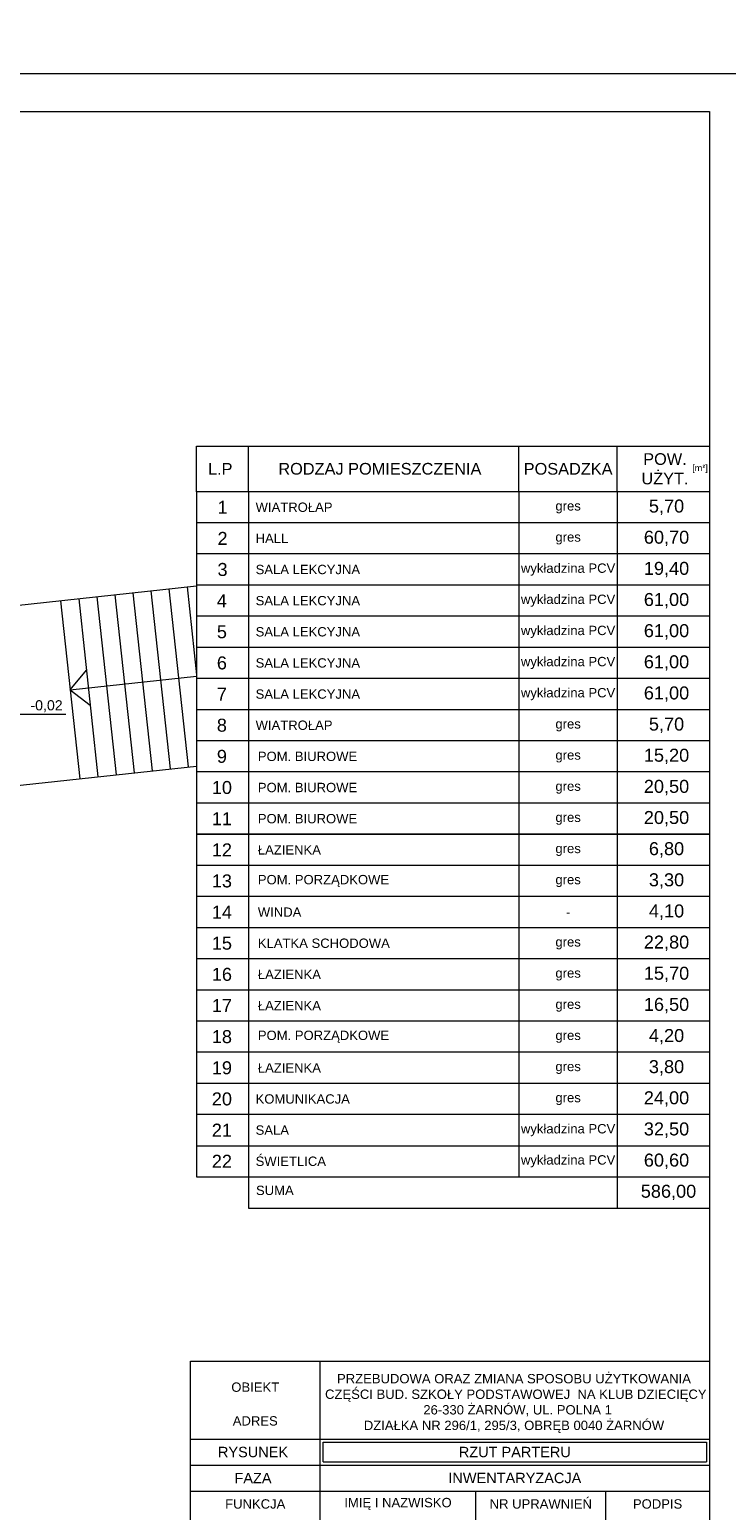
# Model space of a CAD drawing. Header units: millimetres. Extents: x 72202 to 304796, y 21658 to 519946.
# Tile 19 of 93: x 199174 to 200516, y 200622 to 203474. Entities that reach past the tile are written whole.
import ezdxf

# ---------------------------------------------------------------- set-up
doc = ezdxf.new("R2010")
doc.units = ezdxf.units.MM
doc.layers.get('Defpoints').update_dxf_attribs({"color": 3})
doc.layers.add('LINIA CIENKA', color=7, linetype='Continuous', lineweight=13)
doc.layers.add('OPISY', color=251, linetype='Continuous', lineweight=9)
doc.layers.add('LINIA-NIE DRUKOWAĆ', color=3, linetype='Continuous', lineweight=20, plot=False)
doc.styles.add('simplex', font='arial.ttf')
doc.styles.get("Standard").update_dxf_attribs({"font": 'ARIALN.TTF', "width": 0.75})
doc.dimstyles.new('sebek100', dxfattribs={"dimtxt": 17, "dimasz": 10, "dimexe": 10, "dimexo": 20, "dimgap": 4, "dimtad": 1, "dimrnd": 0.5, "dimtxsty": 'Standard', "dimblk": 'OBLIQUE', "dimcen": 8, "dimclre": 1, "dimazin": 0, "dimtm": 1e-09, "dimtfac": 1, "dimtix": 1, "dimtmove": 1, "dimatfit": 3, "dimldrblk": 'zas', "dimfxl": 0, "dimtolj": 2, "dimlwd": -1, "dimlwe": -1, "dimarcsym": 0})

# ---------------------------------------------------------------- blocks, each defined once
blk = doc.blocks.new('_Oblique')
at = {"color": 0, "linetype": 'ByBlock', "lineweight": -2}
blk.add_line((-0.5, -0.5), (0.5, 0.5), dxfattribs=at)
blk = doc.blocks.new('*D74')
at = {"layer": 'Defpoints', "color": 0, "lineweight": -3, "ltscale": 4}
for p in [(200553.3, 203691.7), (193653.3, 203234.1), (200553.3, 203234.1)]:
    blk.add_point(p, dxfattribs=at)
at = {"layer": 'LINIA CIENKA', "ltscale": 4}
for p, q in [((193653.3, 203681.7), (193653.3, 203701.7)), ((200553.3, 203681.7), (200553.3, 203701.7))]:
    blk.add_line(p, q, dxfattribs=at)
at = {"layer": 'LINIA CIENKA', "color": 0, "ltscale": 4}
blk.add_line((193653.3, 203691.7), (200553.3, 203691.7), dxfattribs=at)
at = {"layer": 'LINIA CIENKA', "color": 0, "ltscale": 4, "xscale": 10, "yscale": 10, "zscale": 10, "rotation": 180}
blk.add_blockref('_Oblique', (193653.3, 203691.7), dxfattribs=at)
at = {"layer": 'LINIA CIENKA', "color": 0, "ltscale": 4, "xscale": 10, "yscale": 10, "zscale": 10}
blk.add_blockref('_Oblique', (200553.3, 203691.7), dxfattribs=at)
at = {"layer": 'LINIA CIENKA', "color": 0, "lineweight": -3, "ltscale": 4, "insert": (197103.3, 203797.8), "char_height": 200, "attachment_point": 5}
blk.add_mtext('\\A2;6900', dxfattribs=at)
blk = doc.blocks.new('zas')

msp = doc.modelspace()

# ---------------------------------------------------------------- linework, layer by layer
at = {"layer": 'LINIA CIENKA'}
for p, q in [((199076.288, 202357.311), (199495.292, 202402.696)), ((199233.369, 202374.325), (199270.521, 202031.332)), ((199268.165, 202378.094), (199305.317, 202035.101)), ((199302.962, 202381.863), (199340.114, 202038.87)), ((199337.758, 202385.632), (199374.91, 202042.639)), ((199372.555, 202389.402), (199409.707, 202046.408)), ((199407.351, 202393.171), (199444.503, 202050.177)), ((199442.148, 202396.94), (199479.3, 202053.946)), ((199476.944, 202400.709), (199495.292, 202231.314)), ((199251.945, 202202.828), (199283.083, 202240.37)), ((199251.945, 202202.828), (199495.292, 202229.187)), ((199251.945, 202202.828), (199290.399, 202172.825)), ((199113.44, 202014.317), (199495.292, 202055.678)), ((199483.292, 200909.042), (200483.292, 200909.042))]:
    msp.add_line(p, q, dxfattribs=at)
msp.add_lwpolyline([(193953.292, 200489.042), (193953.292, 203316.491), (200483.292, 203316.491), (200483.292, 200489.042)], close=True, dxfattribs=at)
at = {"layer": 'LINIA-NIE DRUKOWAĆ'}
msp.add_lwpolyline([(193653.292, 203389.042), (193653.292, 200419.042), (200553.292, 200419.042), (200553.292, 203389.042)], close=True, dxfattribs=at)
at = {"layer": 'OPISY'}
for p, q in [((199595.292, 202584.26), (199595.292, 202672.26)), ((200116.156, 202584.26), (200116.156, 202672.26)), ((200305.724, 202584.26), (200305.724, 202672.26)), ((200483.292, 202584.26), (199495.292, 202584.26)), ((200483.292, 202584.26), (199495.292, 202584.26)), ((199495.292, 202584.26), (199495.292, 202519.837)), ((200483.292, 202584.26), (200483.292, 202164.26)), ((200483.292, 202524.26), (199495.292, 202524.26)), ((200483.292, 202464.26), (199495.292, 202464.26)), ((200483.292, 202404.26), (199495.292, 202404.26)), ((200483.292, 202344.26), (199495.292, 202344.26)), ((200483.292, 202284.26), (199495.292, 202284.26)), ((200483.292, 202224.26), (199495.292, 202224.26)), ((199139.925, 202155.448), (199243.65, 202155.397)), ((200483.292, 202164.26), (199495.292, 202164.26)), ((200483.292, 202104.26), (199495.292, 202104.26)), ((200483.292, 202044.26), (199495.292, 202044.26)), ((200483.292, 201984.26), (199495.292, 201984.26)), ((200483.292, 201924.26), (199495.292, 201924.26)), ((199495.292, 201924.26), (199495.292, 201264.26)), ((200483.292, 201864.26), (199495.292, 201864.26)), ((200483.292, 201804.26), (199495.292, 201804.26)), ((200483.292, 201744.26), (199495.292, 201744.26)), ((200483.292, 201684.26), (199495.292, 201684.26)), ((200483.292, 201624.26), (199495.292, 201624.26)), ((200483.292, 201564.26), (199495.292, 201564.26)), ((200483.292, 201504.26), (199495.292, 201504.26)), ((200483.292, 201444.26), (199495.292, 201444.26)), ((200483.292, 201384.26), (199495.292, 201384.26)), ((199495.292, 201324.26), (200483.292, 201324.26)), ((199495.292, 201264.26), (200483.292, 201264.26)), ((199595.292, 201204.26), (200483.292, 201204.26)), ((199483.292, 200489.042), (199483.292, 200909.042)), ((199733.292, 200489.042), (199733.292, 200909.042)), ((200483.292, 200909.042), (200483.292, 200489.042)), ((199483.292, 200759.042), (200483.292, 200759.042)), ((199739.292, 200715.042), (199739.292, 200753.042)), ((199739.292, 200753.042), (200477.292, 200753.042)), ((200477.292, 200753.042), (200477.292, 200715.042)), ((199483.292, 200709.042), (200483.292, 200709.042)), ((199739.292, 200715.042), (200477.292, 200715.042)), ((199483.292, 200659.042), (200483.292, 200659.042)), ((200033.292, 200489.042), (200033.292, 200659.042)), ((200283.292, 200489.042), (200283.292, 200659.042))]:
    msp.add_line(p, q, dxfattribs=at)
msp.add_lwpolyline([(200483.292, 202672.26), (200483.292, 202584.26), (199495.292, 202584.26), (199495.292, 202672.26)], close=True, dxfattribs=at)
for points in [[(199595.292, 202584.26), (199595.292, 202164.26)], [(199595.292, 202584.26), (199595.292, 201204.26)], [(200116.156, 202584.26), (200116.156, 201264.26)], [(200305.724, 202584.26), (200305.724, 201204.26)], [(200483.292, 202524.26), (199495.292, 202524.26), (199495.292, 201924.26), (200483.292, 201924.26)]]:
    msp.add_lwpolyline(points, dxfattribs=at)

# ---------------------------------------------------------------- texts
at = {"layer": 'OPISY', "style": 'simplex'}
for s, insert, char_height, width, attachment_point in [('POW. UŻYT.', (200397.508, 202628.26), 22.5, 159.64847, 5), ('L.P', (199540.902, 202628.26), 22.5, 159.64847, 5), ('RODZAJ POMIESZCZENIA', (199848.334, 202628.26), 22.5, 520.8633, 5), ('POSADZKA', (200210.982, 202628.189), 22.5, 159.64847, 5), ('\\pt212.5; [m{\\fISOCPEUR|b0|i0|c238|p34;²}] ', (200462.624, 202628.26), 12.5, 53.33687, 5), ('1', (199545.292, 202554.26), 25, 100, 5), ('WIATROŁAP', (199609.012, 202554.26), 18, 520.8633, 4), ('gres', (200210.94, 202554.26), 18, 189.56835, 5), ('5,70', (200400.508, 202554.26), 25, 189.56835, 5), ('2', (199545.292, 202494.26), 25, 100, 5), ('HALL', (199609.012, 202494.26), 18, 520.8633, 4), ('gres', (200210.94, 202494.26), 18, 189.56835, 5), ('60,70', (200400.508, 202494.26), 25, 189.56835, 5), ('wykładzina PCV', (200210.94, 202434.26), 18, 189.56835, 5), ('3', (199545.292, 202434.26), 25, 100, 5), ('SALA LEKCYJNA', (199609.012, 202434.26), 18, 520.8633, 4), ('19,40', (200400.508, 202434.26), 25, 189.56835, 5), ('wykładzina PCV', (200210.94, 202374.26), 18, 189.56835, 5), ('4', (199544.055, 202374.26), 25, 100, 5), ('SALA LEKCYJNA', (199609.012, 202374.26), 18, 520.8633, 4), ('61,00', (200400.508, 202374.26), 25, 189.56835, 5), ('5', (199544.055, 202314.26), 25, 100, 5), ('SALA LEKCYJNA', (199609.012, 202314.26), 18, 520.8633, 4), ('wykładzina PCV', (200210.94, 202314.26), 18, 189.56835, 5), ('61,00', (200400.508, 202314.26), 25, 189.56835, 5), ('6', (199544.055, 202254.26), 25, 100, 5), ('SALA LEKCYJNA', (199609.012, 202254.26), 18, 520.8633, 4), ('wykładzina PCV', (200210.94, 202254.26), 18, 189.56835, 5), ('61,00', (200400.508, 202254.26), 25, 189.56835, 5), ('7', (199544.055, 202194.26), 25, 100, 5), ('SALA LEKCYJNA', (199609.012, 202194.26), 18, 520.8633, 4), ('wykładzina PCV', (200210.94, 202194.26), 18, 189.56835, 5), ('61,00', (200400.508, 202194.26), 25, 189.56835, 5), ('-0,02', (199175.235, 202182.526), 19.5, 125.07, 1), ('8', (199544.055, 202134.26), 25, 100, 5), ('WIATROŁAP', (199609.012, 202134.26), 18, 520.8633, 4), ('5,70', (200400.508, 202134.26), 25, 189.56835, 5), ('gres', (200210.94, 202134.26), 18, 189.56835, 5), ('9', (199544.055, 202074.26), 25, 100, 5), ('15,20', (200400.508, 202074.26), 25, 189.56835, 5), ('{\\W2.57644; }POM. BIUROWE', (199595.292, 202074.26), 18, 520.8633, 4), ('gres', (200210.94, 202074.26), 18, 189.56835, 5), ('10', (199544.055, 202014.26), 25, 100, 5), ('{\\W2.57644; }POM. BIUROWE', (199595.292, 202014.26), 18, 520.8633, 4), ('gres', (200210.94, 202014.26), 18, 189.56835, 5), ('20,50', (200400.508, 202014.26), 25, 189.56835, 5), ('11', (199544.055, 201954.26), 25, 100, 5), ('{\\W2.57644; }POM. BIUROWE', (199595.292, 201954.26), 18, 520.8633, 4), ('gres', (200210.94, 201954.26), 18, 189.56835, 5), ('20,50', (200400.508, 201954.26), 25, 189.56835, 5), ('12', (199544.055, 201894.26), 25, 100, 5), ('{\\W2.57644; }ŁAZIENKA', (199595.292, 201894.26), 18, 520.8633, 4), ('gres', (200210.94, 201894.26), 18, 189.56835, 5), ('6,80', (200400.508, 201894.26), 25, 189.56835, 5), ('13', (199544.055, 201834.26), 25, 100, 5), ('{\\W2.57644; }POM. PORZĄDKOWE', (199595.292, 201834.26), 18, 520.8633, 4), ('gres', (200210.94, 201834.26), 18, 189.56835, 5), ('3,30', (200400.508, 201834.26), 25, 189.56835, 5), ('14', (199544.055, 201774.26), 25, 100, 5), ('{\\W2.57644; }WINDA', (199595.292, 201774.26), 18, 520.8633, 4), ('-', (200210.94, 201774.26), 18, 189.56835, 5), ('4,10', (200400.508, 201774.26), 25, 189.56835, 5), ('15', (199544.055, 201714.26), 25, 100, 5), ('{\\W2.57644; }KLATKA SCHODOWA', (199595.292, 201714.26), 18, 520.8633, 4), ('gres', (200210.94, 201714.26), 18, 189.56835, 5), ('22,80', (200400.508, 201714.26), 25, 189.56835, 5), ('16', (199544.055, 201654.26), 25, 100, 5), ('{\\W2.57644; }ŁAZIENKA', (199595.292, 201654.26), 18, 520.8633, 4), ('gres', (200210.94, 201654.26), 18, 189.56835, 5), ('15,70', (200400.508, 201654.26), 25, 189.56835, 5), ('17', (199544.055, 201594.26), 25, 100, 5), ('{\\W2.57644; }ŁAZIENKA', (199595.292, 201594.26), 18, 520.8633, 4), ('16,50', (200400.508, 201594.26), 25, 189.56835, 5), ('gres', (200210.94, 201594.26), 18, 189.56835, 5), ('18', (199544.055, 201534.26), 25, 100, 5), ('{\\W2.57644; }POM. PORZĄDKOWE', (199595.292, 201534.26), 18, 520.8633, 4), ('4,20', (200400.508, 201534.26), 25, 189.56835, 5), ('gres', (200210.94, 201534.26), 18, 189.56835, 5), ('19', (199544.055, 201474.26), 25, 100, 5), ('3,80', (200400.508, 201474.26), 25, 189.56835, 5), ('{\\W2.57644; }ŁAZIENKA', (199595.292, 201474.26), 18, 520.8633, 4), ('gres', (200210.94, 201474.26), 18, 189.56835, 5), ('20', (199544.055, 201414.26), 25, 100, 5), ('{\\W2.57644; }KOMUNIKACJA', (199590.946, 201414.26), 18, 520.8633, 4), ('gres', (200210.94, 201414.26), 18, 189.56835, 5), ('24,00', (200400.508, 201414.26), 25, 189.56835, 5), ('wykładzina PCV', (200210.94, 201354.26), 18, 189.56835, 5), ('21', (199544.055, 201354.26), 25, 100, 5), ('SALA ', (199609.012, 201354.26), 18, 520.8633, 4), ('32,50', (200400.508, 201354.26), 25, 189.56835, 5), ('wykładzina PCV', (200210.94, 201294.26), 18, 189.56835, 5), ('22', (199544.055, 201294.26), 25, 100, 5), ('ŚWIETLICA', (199609.012, 201294.26), 18, 520.8633, 4), ('60,60', (200400.508, 201294.26), 25, 189.56835, 5), ('SUMA', (199609.699, 201238.127), 18, 520.8633, 4), ('586,00', (200404.307, 201234.26), 25, 189.56835, 5), ('OBIEKT', (199608.292, 200859.042), 18, 250, 5), ('\\A1;PRZEBUDOWA ORAZ ZMIANA SPOSOBU UŻYTKOWANIA\\P CZĘŚCI BUD. SZKOŁY PODSTAWOWEJ  NA KLUB DZIECIĘCY  \\P  26-330 ŻARNÓW, UL. POLNA 1\\PDZIAŁKA NR 296/1, 295/3, OBRĘB 0040 ŻARNÓW', (200106.671, 200827.789), 18, 879.64412, 5), ('\\PADRES', (199608.292, 200809.042), 18, 250, 5), ('RYSUNEK', (199603.963, 200734.042), 20, 241.34214, 5), ('RZUT PARTERU ', (200108.292, 200734.042), 20, 738, 5), ('FAZA', (199603.963, 200684.042), 20, 241.34214, 5), ('INWENTARYZACJA', (200108.292, 200684.042), 20, 738, 5), ('FUNKCJA', (199608.292, 200634.042), 18, 250, 5), ('IMIĘ I NAZWISKO', (199883.292, 200634.042), 18, 300, 5), ('NR UPRAWNIEŃ', (200158.292, 200634.042), 18, 250, 5), ('PODPIS', (200383.292, 200634.042), 18, 200, 5)]:
    msp.add_mtext(s, dxfattribs=dict(at, insert=insert, char_height=char_height, width=width, attachment_point=attachment_point))

# ---------------------------------------------------------------- dimensions: what is measured, and where the dimension line sits
at = {"layer": 'LINIA CIENKA', "lineweight": -3, "ltscale": 4}
dim = msp.add_linear_dim(base=(200553.292, 203691.675), p1=(193653.292, 203234.128), p2=(200553.292, 203234.128), dimstyle='sebek100', override={"dimtxt": 200, "dimrnd": 0, "dimclre": 256, "dimtfill": 1, "dimarcsym": 2}, dxfattribs=at)
dim.commit()
dim.dimension.update_dxf_attribs({"geometry": '*D74', "text_midpoint": (197103.292, 203797.79)})

doc.saveas('drawing.dxf')
